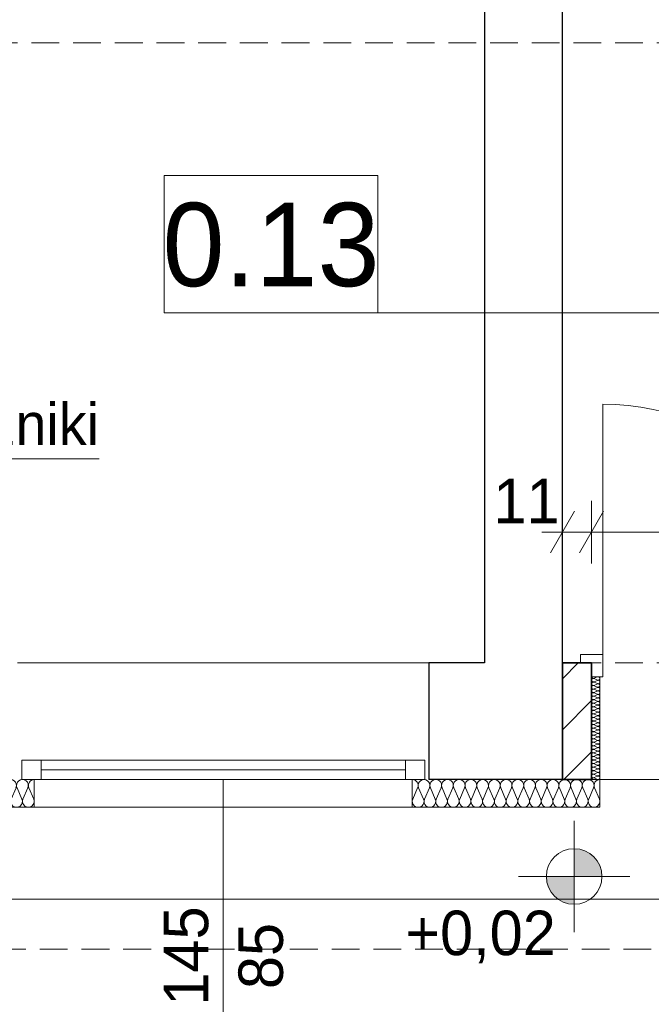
# Model space of a CAD drawing. Extents: x -547885 to -186295, y -25370 to 156194.
# Tile 80 of 256: x -504491 to -502218, y 36619 to 40161. Entities that reach past the tile are written whole.
import ezdxf

# ---------------------------------------------------------------- set-up
doc = ezdxf.new("R2010")
doc.units = 0
doc.header["$MEASUREMENT"] = 0
doc.linetypes.add('Krawędzie ukryte', pattern=[150, 100, -50])
for name, color, linetype, lineweight in [('Arch drzwi_Nr_Pióra__10', 134, 'Continuous', 18), ('Arch zmurowania_Nr_Pióra__21', 7, 'Continuous', 9), ('Arch zmurowania_Nr_Pióra__27', 7, 'Continuous', 35), ('INWENT KONST. DREWNIANA_Nr_Pióra__21', 7, 'Continuous', 9), ('INWENT OPISY_Nr_Pióra__21', 7, 'Continuous', 9), ('INWENT RZĘDNE_Nr_Pióra__21', 7, 'Continuous', 9), ('INWENT TEREN_Nr_Pióra__21', 7, 'Continuous', 9), ('INWENT WYMIARY_Nr_Pióra__21', 7, 'Continuous', 9), ('INWENT. DRZWI_Nr_Pióra__5', 7, 'Continuous', 13), ('INWENT. OKNA_Nr_Pióra__21', 7, 'Continuous', 9), ('INWENT. OKNA_Nr_Pióra__5', 7, 'Continuous', 13), ('INWENT.ŚCIANY_Nr_Pióra__1', 7, 'Continuous', 25), ('INWENT.ŚCIANY_Nr_Pióra__21', 7, 'Continuous', 9), ('Istniejące stropy_Nr_Pióra__5', 7, 'Continuous', 13)]:
    doc.layers.add(name, color=color, linetype=linetype, lineweight=lineweight)
for name, color, linetype in [('Arch ocieplenie', 7, 'Continuous'), ('Arch zmurowania', 7, 'Continuous'), ('INWENT OPISY', 7, 'Continuous'), ('INWENT RZĘDNE', 7, 'Continuous'), ('INWENT WYMIARY', 7, 'Continuous')]:
    doc.layers.add(name, color=color, linetype=linetype)
for name, color, linetype, lineweight, true_color in [('Arch ocieplenie_Nr_Pióra__9', 7, 'Continuous', 9, 0x3dad99), ('Arch wykończenie_Nr_Pióra__3', 7, 'Continuous', 18, 0xff6600), ('instalacja CO_Nr_Pióra__88', 7, 'Continuous', 20, 0xfd4435), ('INSTALACJA IE_Nr_Pióra__88', 7, 'Continuous', 20, 0xfd4435)]:
    doc.layers.add(name, color=color, linetype=linetype, lineweight=lineweight, true_color=true_color)
doc.styles.add('GENERATED_STYLE_1', font='txt')
doc.styles.add('GENERATED_STYLE_2', font='txt')
doc.styles.add('GENERATED_STYLE_4', font='txt')
doc.styles.add('GENERATED_STYLE_6', font='txt')
doc.styles.add('GENERATED_STYLE_7', font='txt')
doc.dimstyles.new('GENERATED_STYLE__5', dxfattribs={"dimtxt": 160.000002, "dimasz": 114, "dimexe": 0.18, "dimexo": 0, "dimgap": 0.09, "dimtad": 1, "dimtih": 1, "dimtoh": 1, "dimdec": 0, "dimlfac": 0.1, "dimzin": 0, "dimdsep": 46, "dimtxsty": 'GENERATED_STYLE_2', "dimblk": 'ARROWHEAD_2', "dimblk1": 'ARROWHEAD_2', "dimblk2": 'ARROWHEAD_2', "dimcen": 0.09, "dimclrd": 7, "dimclre": 7, "dimclrt": 7, "dimazin": 0, "dimtfac": 1, "dimtdec": 4, "dimtmove": 0, "dimatfit": 3, "dimfxl": 0, "dimtolj": 1, "dimtzin": 0, "dimarcsym": 0})

# ---------------------------------------------------------------- blocks, each defined once
blk = doc.blocks.new('Izolacja cieplna 14_79', base_point=(-502403.3, 37427.6))
at = {"layer": 'Arch ocieplenie_Nr_Pióra__9', "linetype": 'Continuous'}
for p, q in [((-503059, 37397.8), (-503076.6, 37357.4)), ((-503037.9, 37357.4), (-503055.5, 37397.8)), ((-503016.8, 37397.8), (-503034.4, 37357.4)), ((-502995.7, 37357.4), (-503013.3, 37397.8)), ((-502974.6, 37397.8), (-502992.2, 37357.4)), ((-502953.5, 37357.4), (-502971.1, 37397.8)), ((-502932.4, 37397.8), (-502950, 37357.4)), ((-502911.3, 37357.4), (-502928.9, 37397.8)), ((-502890.3, 37397.8), (-502907.8, 37357.4)), ((-502869.2, 37357.4), (-502886.7, 37397.8)), ((-502848.1, 37397.8), (-502865.6, 37357.4)), ((-502827, 37357.4), (-502844.5, 37397.8)), ((-502805.9, 37397.8), (-502823.4, 37357.4)), ((-502784.8, 37357.4), (-502802.3, 37397.8)), ((-502763.7, 37397.8), (-502781.2, 37357.4)), ((-502742.6, 37357.4), (-502760.1, 37397.8)), ((-502721.5, 37397.8), (-502739.1, 37357.4)), ((-502700.4, 37357.4), (-502718, 37397.8)), ((-502679.3, 37397.8), (-502696.9, 37357.4)), ((-502658.2, 37357.4), (-502675.8, 37397.8)), ((-502637.1, 37397.8), (-502654.7, 37357.4)), ((-502616, 37357.4), (-502633.6, 37397.8)), ((-502594.9, 37397.8), (-502612.5, 37357.4)), ((-502573.8, 37357.4), (-502591.4, 37397.8)), ((-502552.8, 37397.8), (-502570.3, 37357.4)), ((-502531.7, 37357.4), (-502549.2, 37397.8)), ((-502510.6, 37397.8), (-502528.1, 37357.4)), ((-502489.5, 37357.4), (-502507, 37397.8)), ((-502468.4, 37397.8), (-502485.9, 37357.4)), ((-502447.3, 37357.4), (-502464.8, 37397.8)), ((-502426.2, 37397.8), (-502443.7, 37357.4)), ((-502405.1, 37357.4), (-502422.6, 37397.8))]:
    blk.add_line(p, q, dxfattribs=at)
for centre, start_param, end_param in [((-503078.3, 37406.4), 1.158004, 3.141593), ((-503036.1, 37406.4), 1.158004, 5.125183), ((-502993.9, 37406.4), 1.158004, 5.125183), ((-502951.8, 37406.4), 1.158004, 5.125183), ((-502909.6, 37406.4), 1.158004, 5.125183), ((-502867.4, 37406.4), 1.158004, 5.125183), ((-502825.2, 37406.4), 1.158004, 5.125183), ((-502783, 37406.4), 1.158004, 5.125183), ((-502740.8, 37406.4), 1.158004, 5.125183), ((-502698.6, 37406.4), 1.158004, 5.125183), ((-502656.4, 37406.4), 1.158004, 5.125183), ((-502614.3, 37406.4), 1.158004, 5.125183), ((-502572.1, 37406.4), 1.158004, 5.125183), ((-502529.9, 37406.4), 1.158004, 5.125183), ((-502487.7, 37406.4), 1.158004, 5.125183), ((-502445.5, 37406.4), 1.158004, 5.125183), ((-502403.3, 37406.4), 3.141593, 5.125182), ((-503057.2, 37348.9), 4.299595, 8.266775), ((-503015, 37348.9), 4.299595, 8.266775), ((-502972.9, 37348.9), 4.299595, 8.266775), ((-502930.7, 37348.9), 4.299595, 8.266775), ((-502888.5, 37348.9), 4.299595, 8.266775), ((-502846.3, 37348.9), 4.299595, 8.266775), ((-502804.1, 37348.9), 4.299595, 8.266775), ((-502761.9, 37348.9), 4.299595, 8.266775), ((-502719.7, 37348.9), 4.299595, 8.266775), ((-502677.5, 37348.9), 4.299595, 8.266775), ((-502635.4, 37348.9), 4.299595, 8.266775), ((-502593.2, 37348.9), 4.299595, 8.266775), ((-502551, 37348.9), 4.299595, 8.266775), ((-502508.8, 37348.9), 4.299595, 8.266775), ((-502466.6, 37348.9), 4.299595, 8.266775), ((-502424.4, 37348.9), 4.299595, 8.266775)]:
    blk.add_ellipse(centre, major_axis=(0, -21.3), ratio=0.991816, start_param=start_param, end_param=end_param, dxfattribs=at)
blk = doc.blocks.new('Izolacja cieplna 14_80', base_point=(-502433.3, 37797.6))
at = {"layer": 'Arch ocieplenie_Nr_Pióra__9', "linetype": 'Continuous'}
for p, q in [((-502412.3, 37797.1), (-502424.4, 37791.8)), ((-502424.4, 37790.7), (-502412.3, 37785.4)), ((-502412.3, 37784.3), (-502424.4, 37779)), ((-502424.4, 37778), (-502412.3, 37772.7)), ((-502412.3, 37771.6), (-502424.4, 37766.3)), ((-502424.4, 37765.2), (-502412.3, 37759.9)), ((-502412.3, 37758.8), (-502424.4, 37753.5)), ((-502424.4, 37752.4), (-502412.3, 37747.1)), ((-502412.3, 37746.1), (-502424.4, 37740.8)), ((-502424.4, 37739.7), (-502412.3, 37734.4)), ((-502412.3, 37733.3), (-502424.4, 37728)), ((-502424.4, 37726.9), (-502412.3, 37721.6)), ((-502412.3, 37720.5), (-502424.4, 37715.2)), ((-502424.4, 37714.2), (-502412.3, 37708.9)), ((-502412.3, 37707.8), (-502424.4, 37702.5)), ((-502424.4, 37701.4), (-502412.3, 37696.1)), ((-502412.3, 37695), (-502424.4, 37689.7)), ((-502424.4, 37688.6), (-502412.3, 37683.3)), ((-502412.3, 37682.3), (-502424.4, 37677)), ((-502424.4, 37675.9), (-502412.3, 37670.6)), ((-502412.3, 37669.5), (-502424.4, 37664.2)), ((-502424.4, 37663.1), (-502412.3, 37657.8)), ((-502412.3, 37656.8), (-502424.4, 37651.4)), ((-502424.4, 37650.4), (-502412.3, 37645.1)), ((-502412.3, 37644), (-502424.4, 37638.7)), ((-502424.4, 37637.6), (-502412.3, 37632.3)), ((-502412.3, 37631.2), (-502424.4, 37625.9)), ((-502424.4, 37624.9), (-502412.3, 37619.5)), ((-502412.3, 37618.5), (-502424.4, 37613.2)), ((-502424.4, 37612.1), (-502412.3, 37606.8)), ((-502412.3, 37605.7), (-502424.4, 37600.4)), ((-502424.4, 37599.3), (-502412.3, 37594)), ((-502412.3, 37593), (-502424.4, 37587.7)), ((-502424.4, 37586.6), (-502412.3, 37581.3)), ((-502412.3, 37580.2), (-502424.4, 37574.9)), ((-502424.4, 37573.8), (-502412.3, 37568.5)), ((-502412.3, 37567.4), (-502424.4, 37562.1)), ((-502424.4, 37561.1), (-502412.3, 37555.8)), ((-502412.3, 37554.7), (-502424.4, 37549.4)), ((-502424.4, 37548.3), (-502412.3, 37543)), ((-502412.3, 37541.9), (-502424.4, 37536.6)), ((-502424.4, 37535.5), (-502412.3, 37530.2)), ((-502412.3, 37529.2), (-502424.4, 37523.9)), ((-502424.4, 37522.8), (-502412.3, 37517.5)), ((-502412.3, 37516.4), (-502424.4, 37511.1)), ((-502424.4, 37510), (-502412.3, 37504.7)), ((-502412.3, 37503.6), (-502424.4, 37498.3)), ((-502424.4, 37497.3), (-502412.3, 37492)), ((-502412.3, 37490.9), (-502424.4, 37485.6)), ((-502424.4, 37484.5), (-502412.3, 37479.2)), ((-502412.3, 37478.1), (-502424.4, 37472.8)), ((-502424.4, 37471.8), (-502412.3, 37466.4)), ((-502412.3, 37465.4), (-502424.4, 37460.1)), ((-502424.4, 37459), (-502412.3, 37453.7)), ((-502412.3, 37452.6), (-502424.4, 37447.3)), ((-502424.4, 37446.2), (-502412.3, 37440.9)), ((-502412.3, 37439.9), (-502424.4, 37434.5)), ((-502424.4, 37433.5), (-502412.3, 37428.2))]:
    blk.add_line(p, q, dxfattribs=at)
for centre, start_param, end_param in [((-502426.9, 37797.6), 3.141593, 5.125182), ((-502409.7, 37791.3), 4.299595, 8.266775), ((-502426.9, 37784.9), 1.158004, 5.125183), ((-502426.9, 37772.1), 1.158004, 5.125183), ((-502426.9, 37759.4), 1.158004, 5.125183), ((-502409.7, 37778.5), 4.299595, 8.266775), ((-502409.7, 37765.7), 4.299595, 8.266775), ((-502426.9, 37746.6), 1.158004, 5.125183), ((-502426.9, 37733.8), 1.158004, 5.125183), ((-502426.9, 37721.1), 1.158004, 5.125183), ((-502409.7, 37753), 4.299595, 8.266775), ((-502409.7, 37740.2), 4.299595, 8.266775), ((-502409.7, 37727.5), 4.299595, 8.266775), ((-502426.9, 37708.3), 1.158004, 5.125183), ((-502426.9, 37695.6), 1.158004, 5.125183), ((-502409.7, 37714.7), 4.299595, 8.266775), ((-502409.7, 37701.9), 4.299595, 8.266775), ((-502409.7, 37689.2), 4.299595, 8.266775), ((-502426.9, 37682.8), 1.158004, 5.125183), ((-502426.9, 37670), 1.158004, 5.125183), ((-502426.9, 37657.3), 1.158004, 5.125183), ((-502409.7, 37676.4), 4.299595, 8.266775), ((-502409.7, 37663.7), 4.299595, 8.266775), ((-502409.7, 37650.9), 4.299595, 8.266775), ((-502426.9, 37644.5), 1.158004, 5.125183), ((-502426.9, 37631.8), 1.158004, 5.125183), ((-502426.9, 37619), 1.158004, 5.125183), ((-502409.7, 37638.1), 4.299595, 8.266775), ((-502409.7, 37625.4), 4.299595, 8.266775), ((-502426.9, 37606.3), 1.158004, 5.125183), ((-502426.9, 37593.5), 1.158004, 5.125183), ((-502426.9, 37580.7), 1.158004, 5.125183), ((-502409.7, 37612.6), 4.299595, 8.266775), ((-502409.7, 37599.9), 4.299595, 8.266775), ((-502409.7, 37587.1), 4.299595, 8.266775), ((-502426.9, 37568), 1.158004, 5.125183), ((-502426.9, 37555.2), 1.158004, 5.125183), ((-502426.9, 37542.5), 1.158004, 5.125183), ((-502409.7, 37574.4), 4.299595, 8.266775), ((-502409.7, 37561.6), 4.299595, 8.266775), ((-502409.7, 37548.8), 4.299595, 8.266775), ((-502426.9, 37529.7), 1.158004, 5.125183), ((-502426.9, 37516.9), 1.158004, 5.125183), ((-502409.7, 37536.1), 4.299595, 8.266775), ((-502409.7, 37523.3), 4.299595, 8.266775), ((-502409.7, 37510.6), 4.299595, 8.266775), ((-502426.9, 37504.2), 1.158004, 5.125183), ((-502426.9, 37491.4), 1.158004, 5.125183), ((-502426.9, 37478.7), 1.158004, 5.125183), ((-502409.7, 37497.8), 4.299595, 8.266775), ((-502409.7, 37485), 4.299595, 8.266775), ((-502409.7, 37472.3), 4.299595, 8.266775), ((-502426.9, 37465.9), 1.158004, 5.125183), ((-502426.9, 37453.1), 1.158004, 5.125183), ((-502426.9, 37440.4), 1.158004, 5.125183), ((-502409.7, 37459.5), 4.299595, 8.266775), ((-502409.7, 37446.8), 4.299595, 8.266775), ((-502426.9, 37427.6), 1.158004, 3.141593), ((-502409.7, 37434), 4.299595, 8.266775)]:
    blk.add_ellipse(centre, major_axis=(6.38, 0), ratio=0.999862, start_param=start_param, end_param=end_param, dxfattribs=at)
blk = doc.blocks.new('Izolacja cieplna 14_81', base_point=(-504438.3, 37427.6))
at = {"layer": 'Arch ocieplenie_Nr_Pióra__9', "linetype": 'Continuous'}
for p, q in [((-506978.8, 37397.8), (-506996.5, 37357.4)), ((-506957.5, 37357.4), (-506975.2, 37397.8)), ((-506936.1, 37397.8), (-506953.9, 37357.4)), ((-506914.8, 37357.4), (-506932.5, 37397.8)), ((-506893.4, 37397.8), (-506911.2, 37357.4)), ((-506872.1, 37357.4), (-506889.9, 37397.8)), ((-506850.8, 37397.8), (-506868.5, 37357.4)), ((-506829.5, 37357.4), (-506847.2, 37397.8)), ((-506808.1, 37397.8), (-506825.9, 37357.4)), ((-506786.8, 37357.4), (-506804.5, 37397.8)), ((-506765.4, 37397.8), (-506783.2, 37357.4)), ((-506744.1, 37357.4), (-506761.9, 37397.8)), ((-506722.8, 37397.8), (-506740.5, 37357.4)), ((-506701.5, 37357.4), (-506719.2, 37397.8)), ((-506680.1, 37397.8), (-506697.9, 37357.4)), ((-506658.8, 37357.4), (-506676.5, 37397.8)), ((-506637.4, 37397.8), (-506655.2, 37357.4)), ((-506616.1, 37357.4), (-506633.9, 37397.8)), ((-506594.8, 37397.8), (-506612.5, 37357.4)), ((-506573.5, 37357.4), (-506591.2, 37397.8)), ((-506552.1, 37397.8), (-506569.9, 37357.4)), ((-506530.8, 37357.4), (-506548.5, 37397.8)), ((-506509.4, 37397.8), (-506527.2, 37357.4)), ((-506488.1, 37357.4), (-506505.9, 37397.8)), ((-506466.8, 37397.8), (-506484.5, 37357.4)), ((-506445.5, 37357.4), (-506463.2, 37397.8)), ((-506424.1, 37397.8), (-506441.9, 37357.4)), ((-506402.8, 37357.4), (-506420.5, 37397.8)), ((-506381.4, 37397.8), (-506399.2, 37357.4)), ((-506360.1, 37357.4), (-506377.9, 37397.8)), ((-506338.8, 37397.8), (-506356.5, 37357.4)), ((-506317.5, 37357.4), (-506335.2, 37397.8)), ((-506296.1, 37397.8), (-506313.9, 37357.4)), ((-506274.8, 37357.4), (-506292.5, 37397.8)), ((-506253.4, 37397.8), (-506271.2, 37357.4)), ((-506232.1, 37357.4), (-506249.9, 37397.8)), ((-506210.8, 37397.8), (-506228.5, 37357.4)), ((-506189.5, 37357.4), (-506207.2, 37397.8)), ((-506168.1, 37397.8), (-506185.9, 37357.4)), ((-506146.8, 37357.4), (-506164.5, 37397.8)), ((-506125.4, 37397.8), (-506143.2, 37357.4)), ((-506104.1, 37357.4), (-506121.9, 37397.8)), ((-506082.8, 37397.8), (-506100.5, 37357.4)), ((-506061.5, 37357.4), (-506079.2, 37397.8)), ((-506040.1, 37397.8), (-506057.9, 37357.4)), ((-506018.8, 37357.4), (-506036.5, 37397.8)), ((-505997.4, 37397.8), (-506015.2, 37357.4)), ((-505976.1, 37357.4), (-505993.9, 37397.8)), ((-505954.8, 37397.8), (-505972.5, 37357.4)), ((-505933.5, 37357.4), (-505951.2, 37397.8)), ((-505912.1, 37397.8), (-505929.9, 37357.4)), ((-505890.8, 37357.4), (-505908.5, 37397.8)), ((-505869.4, 37397.8), (-505887.2, 37357.4)), ((-505848.1, 37357.4), (-505865.9, 37397.8)), ((-505826.8, 37397.8), (-505844.5, 37357.4)), ((-505805.5, 37357.4), (-505823.2, 37397.8)), ((-505784.1, 37397.8), (-505801.9, 37357.4)), ((-505762.8, 37357.4), (-505780.5, 37397.8)), ((-505741.4, 37397.8), (-505759.2, 37357.4)), ((-505720.1, 37357.4), (-505737.9, 37397.8)), ((-505698.8, 37397.8), (-505716.5, 37357.4)), ((-505677.5, 37357.4), (-505695.2, 37397.8)), ((-505656.1, 37397.8), (-505673.9, 37357.4)), ((-505634.8, 37357.4), (-505652.5, 37397.8)), ((-505613.4, 37397.8), (-505631.2, 37357.4)), ((-505592.1, 37357.4), (-505609.9, 37397.8)), ((-505570.8, 37397.8), (-505588.5, 37357.4)), ((-505549.5, 37357.4), (-505567.2, 37397.8)), ((-505528.1, 37397.8), (-505545.9, 37357.4)), ((-505506.8, 37357.4), (-505524.5, 37397.8)), ((-505485.4, 37397.8), (-505503.2, 37357.4)), ((-505464.1, 37357.4), (-505481.9, 37397.8)), ((-505442.8, 37397.8), (-505460.5, 37357.4)), ((-505421.5, 37357.4), (-505439.2, 37397.8)), ((-505400.1, 37397.8), (-505417.9, 37357.4)), ((-505378.8, 37357.4), (-505396.5, 37397.8)), ((-505357.4, 37397.8), (-505375.2, 37357.4)), ((-505336.1, 37357.4), (-505353.9, 37397.8)), ((-505314.8, 37397.8), (-505332.5, 37357.4)), ((-505293.5, 37357.4), (-505311.2, 37397.8)), ((-505272.1, 37397.8), (-505289.9, 37357.4)), ((-505250.8, 37357.4), (-505268.5, 37397.8)), ((-505229.4, 37397.8), (-505247.2, 37357.4)), ((-505208.1, 37357.4), (-505225.9, 37397.8)), ((-505186.8, 37397.8), (-505204.5, 37357.4)), ((-505165.5, 37357.4), (-505183.2, 37397.8)), ((-505144.1, 37397.8), (-505161.9, 37357.4)), ((-505122.8, 37357.4), (-505140.5, 37397.8)), ((-505101.4, 37397.8), (-505119.2, 37357.4)), ((-505080.1, 37357.4), (-505097.9, 37397.8)), ((-505058.8, 37397.8), (-505076.5, 37357.4)), ((-505037.5, 37357.4), (-505055.2, 37397.8)), ((-505016.1, 37397.8), (-505033.9, 37357.4)), ((-504994.8, 37357.4), (-505012.5, 37397.8)), ((-504973.4, 37397.8), (-504991.2, 37357.4)), ((-504952.1, 37357.4), (-504969.9, 37397.8)), ((-504930.8, 37397.8), (-504948.5, 37357.4)), ((-504909.5, 37357.4), (-504927.2, 37397.8)), ((-504888.1, 37397.8), (-504905.9, 37357.4)), ((-504866.8, 37357.4), (-504884.5, 37397.8)), ((-504845.4, 37397.8), (-504863.2, 37357.4)), ((-504824.1, 37357.4), (-504841.9, 37397.8)), ((-504802.8, 37397.8), (-504820.5, 37357.4)), ((-504781.5, 37357.4), (-504799.2, 37397.8)), ((-504760.1, 37397.8), (-504777.9, 37357.4)), ((-504738.8, 37357.4), (-504756.5, 37397.8)), ((-504717.4, 37397.8), (-504735.2, 37357.4)), ((-504696.1, 37357.4), (-504713.9, 37397.8)), ((-504674.8, 37397.8), (-504692.5, 37357.4)), ((-504653.5, 37357.4), (-504671.2, 37397.8)), ((-504632.1, 37397.8), (-504649.9, 37357.4)), ((-504610.8, 37357.4), (-504628.5, 37397.8)), ((-504589.4, 37397.8), (-504607.2, 37357.4)), ((-504568.1, 37357.4), (-504585.9, 37397.8)), ((-504546.8, 37397.8), (-504564.5, 37357.4)), ((-504525.5, 37357.4), (-504543.2, 37397.8)), ((-504504.1, 37397.8), (-504521.9, 37357.4)), ((-504482.8, 37357.4), (-504500.5, 37397.8)), ((-504461.4, 37397.8), (-504479.2, 37357.4)), ((-504440.1, 37357.4), (-504457.9, 37397.8))]:
    blk.add_line(p, q, dxfattribs=at)
for centre, start_param, end_param in [((-506998.3, 37406.4), 2.7288, 4.712389), ((-506955.7, 37406.4), 2.7288, 6.695979), ((-506913, 37406.4), 2.7288, 6.695979), ((-506870.3, 37406.4), 2.7288, 6.695979), ((-506827.7, 37406.4), 2.7288, 6.695979), ((-506785, 37406.4), 2.7288, 6.695979), ((-506742.3, 37406.4), 2.7288, 6.695979), ((-506699.7, 37406.4), 2.7288, 6.695979), ((-506657, 37406.4), 2.7288, 6.695979), ((-506614.3, 37406.4), 2.7288, 6.695979), ((-506571.7, 37406.4), 2.7288, 6.695979), ((-506529, 37406.4), 2.7288, 6.695979), ((-506486.3, 37406.4), 2.7288, 6.695979), ((-506443.7, 37406.4), 2.7288, 6.695979), ((-506401, 37406.4), 2.7288, 6.695979), ((-506358.3, 37406.4), 2.7288, 6.695979), ((-506315.7, 37406.4), 2.7288, 6.695979), ((-506273, 37406.4), 2.7288, 6.695979), ((-506230.3, 37406.4), 2.7288, 6.695979), ((-506187.7, 37406.4), 2.7288, 6.695979), ((-506145, 37406.4), 2.7288, 6.695979), ((-506102.3, 37406.4), 2.7288, 6.695979), ((-506059.7, 37406.4), 2.7288, 6.695979), ((-506017, 37406.4), 2.7288, 6.695979), ((-505974.3, 37406.4), 2.7288, 6.695979), ((-505931.7, 37406.4), 2.7288, 6.695979), ((-505889, 37406.4), 2.7288, 6.695979), ((-505846.3, 37406.4), 2.7288, 6.695979), ((-505803.7, 37406.4), 2.7288, 6.695979), ((-505761, 37406.4), 2.7288, 6.695979), ((-505718.3, 37406.4), 2.7288, 6.695979), ((-505675.7, 37406.4), 2.7288, 6.695979), ((-505633, 37406.4), 2.7288, 6.695979), ((-505590.3, 37406.4), 2.7288, 6.695979), ((-505547.7, 37406.4), 2.7288, 6.695979), ((-505505, 37406.4), 2.7288, 6.695979), ((-505462.3, 37406.4), 2.7288, 6.695979), ((-505419.7, 37406.4), 2.7288, 6.695979), ((-505377, 37406.4), 2.7288, 6.695979), ((-505334.3, 37406.4), 2.7288, 6.695979), ((-505291.7, 37406.4), 2.7288, 6.695979), ((-505249, 37406.4), 2.7288, 6.695979), ((-505206.3, 37406.4), 2.7288, 6.695979), ((-505163.7, 37406.4), 2.7288, 6.695979), ((-505121, 37406.4), 2.7288, 6.695979), ((-505078.3, 37406.4), 2.7288, 6.695979), ((-505035.7, 37406.4), 2.7288, 6.695979), ((-504993, 37406.4), 2.7288, 6.695979), ((-504950.3, 37406.4), 2.7288, 6.695979), ((-504907.7, 37406.4), 2.7288, 6.695979), ((-504865, 37406.4), 2.7288, 6.695979), ((-504822.3, 37406.4), 2.7288, 6.695979), ((-504779.7, 37406.4), 2.7288, 6.695979), ((-504737, 37406.4), 2.7288, 6.695979), ((-504694.3, 37406.4), 2.7288, 6.695979), ((-504651.7, 37406.4), 2.7288, 6.695979), ((-504609, 37406.4), 2.7288, 6.695979), ((-504566.3, 37406.4), 2.7288, 6.695979), ((-504523.7, 37406.4), 2.7288, 6.695979), ((-504481, 37406.4), 2.7288, 6.695979), ((-504438.3, 37406.4), 4.712389, 6.695979), ((-506977, 37348.9), 5.870392, 9.837571), ((-506934.3, 37348.9), 5.870392, 9.837571), ((-506891.7, 37348.9), 5.870392, 9.837571), ((-506849, 37348.9), 5.870392, 9.837571), ((-506806.3, 37348.9), 5.870392, 9.837571), ((-506763.7, 37348.9), 5.870392, 9.837571), ((-506721, 37348.9), 5.870392, 9.837571), ((-506678.3, 37348.9), 5.870392, 9.837571), ((-506635.7, 37348.9), 5.870392, 9.837571), ((-506593, 37348.9), 5.870392, 9.837571), ((-506550.3, 37348.9), 5.870392, 9.837571), ((-506507.7, 37348.9), 5.870392, 9.837571), ((-506465, 37348.9), 5.870392, 9.837571), ((-506422.3, 37348.9), 5.870392, 9.837571), ((-506379.7, 37348.9), 5.870392, 9.837571), ((-506337, 37348.9), 5.870392, 9.837571), ((-506294.3, 37348.9), 5.870392, 9.837571), ((-506251.7, 37348.9), 5.870392, 9.837571), ((-506209, 37348.9), 5.870392, 9.837571), ((-506166.3, 37348.9), 5.870392, 9.837571), ((-506123.7, 37348.9), 5.870392, 9.837571), ((-506081, 37348.9), 5.870392, 9.837571), ((-506038.3, 37348.9), 5.870392, 9.837571), ((-505995.7, 37348.9), 5.870392, 9.837571), ((-505953, 37348.9), 5.870392, 9.837571), ((-505910.3, 37348.9), 5.870392, 9.837571), ((-505867.7, 37348.9), 5.870392, 9.837571), ((-505825, 37348.9), 5.870392, 9.837571), ((-505782.3, 37348.9), 5.870392, 9.837571), ((-505739.7, 37348.9), 5.870392, 9.837571), ((-505697, 37348.9), 5.870392, 9.837571), ((-505654.3, 37348.9), 5.870392, 9.837571), ((-505611.7, 37348.9), 5.870392, 9.837571), ((-505569, 37348.9), 5.870392, 9.837571), ((-505526.3, 37348.9), 5.870392, 9.837571), ((-505483.7, 37348.9), 5.870392, 9.837571), ((-505441, 37348.9), 5.870392, 9.837571), ((-505398.3, 37348.9), 5.870392, 9.837571), ((-505355.7, 37348.9), 5.870392, 9.837571), ((-505313, 37348.9), 5.870392, 9.837571), ((-505270.3, 37348.9), 5.870392, 9.837571), ((-505227.7, 37348.9), 5.870392, 9.837571), ((-505185, 37348.9), 5.870392, 9.837571), ((-505142.3, 37348.9), 5.870392, 9.837571), ((-505099.7, 37348.9), 5.870392, 9.837571), ((-505057, 37348.9), 5.870392, 9.837571), ((-505014.3, 37348.9), 5.870392, 9.837571), ((-504971.7, 37348.9), 5.870392, 9.837571), ((-504929, 37348.9), 5.870392, 9.837571), ((-504886.3, 37348.9), 5.870392, 9.837571), ((-504843.7, 37348.9), 5.870392, 9.837571), ((-504801, 37348.9), 5.870392, 9.837571), ((-504758.3, 37348.9), 5.870392, 9.837571), ((-504715.7, 37348.9), 5.870392, 9.837571), ((-504673, 37348.9), 5.870392, 9.837571), ((-504630.3, 37348.9), 5.870392, 9.837571), ((-504587.7, 37348.9), 5.870392, 9.837571), ((-504545, 37348.9), 5.870392, 9.837571), ((-504502.3, 37348.9), 5.870392, 9.837571), ((-504459.7, 37348.9), 5.870392, 9.837571)]:
    blk.add_ellipse(centre, major_axis=(-21.3, 0), ratio=0.996929, start_param=start_param, end_param=end_param, dxfattribs=at)
blk = doc.blocks.new('Ściana_22', base_point=(-502538.3, 37847.6))
at = {"layer": 'Arch zmurowania_Nr_Pióra__21', "linetype": 'Continuous'}
h = blk.add_hatch(dxfattribs=at)
h.set_pattern_fill('Common_Brick', color=256, style=0, pattern_type=2)
h.set_pattern_definition([(45, (0, 0), (-91.923878, 91.923878), [])])
h.paths.add_polyline_path([(-502538.3, 37427.6), (-502433.3, 37427.6), (-502433.3, 37847.6), (-502538.3, 37847.6)], flags=0)
at = {"layer": 'Arch zmurowania_Nr_Pióra__27', "linetype": 'Continuous'}
for p, q in [((-502433.3, 37847.6), (-502538.3, 37847.6)), ((-502538.3, 37847.6), (-502538.3, 37427.6)), ((-502433.3, 37427.6), (-502433.3, 37847.6)), ((-502538.3, 37427.6), (-502433.3, 37427.6))]:
    blk.add_line(p, q, dxfattribs=at)
blk = doc.blocks.new('Linia_7', base_point=(-503970.5, 39106.3))
at = {"layer": 'INWENT OPISY_Nr_Pióra__21', "linetype": 'Continuous'}
blk.add_hatch(color=256, dxfattribs=at).paths.add_polyline_path([(-502066.1, 39106.3), (-502069.9, 39125.4), (-502080.7, 39141.6), (-502096.9, 39152.5), (-502116.1, 39156.3), (-502135.2, 39152.5), (-502151.4, 39141.6), (-502162.3, 39125.4), (-502166.1, 39106.3), (-502162.3, 39087.1), (-502151.4, 39070.9), (-502135.2, 39060.1), (-502116.1, 39056.3), (-502096.9, 39060.1), (-502080.7, 39070.9), (-502069.9, 39087.1)], flags=0)
blk.add_line((-503970.5, 39106.3), (-502166.1, 39106.3), dxfattribs=at)
blk.add_circle((-502116.1, 39106.3), 50, dxfattribs=at)
blk = doc.blocks.new('*D633')
at = {"layer": 'INWENT WYMIARY_Nr_Pióra__21', "linetype": 'Continuous'}
for p, q in [((-502538.3, 38205.1), (-502538.3, 38430.1)), ((-502433.3, 38205.1), (-502433.3, 38430.1)), ((-502495, 38392.6), (-502581.6, 38242.6)), ((-502390, 38392.6), (-502476.6, 38242.6)), ((-502611.7, 38317.6), (-502538.3, 38317.6)), ((-502538.3, 38317.6), (-502433.3, 38317.6))]:
    blk.add_line(p, q, dxfattribs=at)
at = {"layer": 'INWENT WYMIARY_Nr_Pióra__21', "char_height": 160, "attachment_point": 7, "style": 'GENERATED_STYLE_2'}
for s, insert in [('{11}', (-502786.5, 38349.6)), ('{98}', (-502148.1, 38349.6)), ('{11}', (-501701.5, 38349.6))]:
    blk.add_mtext(s, dxfattribs=dict(at, insert=insert))
blk = doc.blocks.new('ARROWHEAD_2')
at = {"color": 0, "linetype": 'Continuous', "lineweight": 0}
for p, q in [((-0.378, -0.655), (0.378, 0.655)), ((0, 0), (-1, 0))]:
    blk.add_line(p, q, dxfattribs=at)
blk = doc.blocks.new('*D634')
at = {"layer": 'INWENT WYMIARY_Nr_Pióra__21', "linetype": 'Continuous'}
for p, q in [((-502433.3, 38205.1), (-502433.3, 38430.1)), ((-501453.3, 38205.1), (-501453.3, 38430.1)), ((-502390, 38392.6), (-502476.6, 38242.6)), ((-501410, 38392.6), (-501496.6, 38242.6)), ((-502433.3, 38317.6), (-501453.3, 38317.6))]:
    blk.add_line(p, q, dxfattribs=at)
at = {"layer": 'INWENT WYMIARY_Nr_Pióra__21', "char_height": 160, "attachment_point": 7, "style": 'GENERATED_STYLE_2'}
for s, insert in [('{11}', (-502786.5, 38349.6)), ('{98}', (-502148.1, 38349.6)), ('{11}', (-501701.5, 38349.6))]:
    blk.add_mtext(s, dxfattribs=dict(at, insert=insert))
blk = doc.blocks.new('*D635')
at = {"layer": 'INWENT WYMIARY_Nr_Pióra__21', "linetype": 'Continuous'}
for p, q in [((-501453.3, 38205.1), (-501453.3, 38430.1)), ((-501348.3, 38205.1), (-501348.3, 38430.1)), ((-501410, 38392.6), (-501496.6, 38242.6)), ((-501391.6, 38242.6), (-501305, 38392.6)), ((-501453.3, 38317.6), (-501348.3, 38317.6)), ((-501348.3, 38317.6), (-501275, 38317.6))]:
    blk.add_line(p, q, dxfattribs=at)
at = {"layer": 'INWENT WYMIARY_Nr_Pióra__21', "char_height": 160, "attachment_point": 7, "style": 'GENERATED_STYLE_2'}
for s, insert in [('{11}', (-502786.5, 38349.6)), ('{98}', (-502148.1, 38349.6)), ('{11}', (-501701.5, 38349.6))]:
    blk.add_mtext(s, dxfattribs=dict(at, insert=insert))
blk = doc.blocks.new('*D652')
at = {"layer": 'INWENT WYMIARY_Nr_Pióra__21', "linetype": 'Continuous'}
for p, q in [((-509898.3, 46932.8), (-509898.3, 47157.8)), ((-471873.3, 46932.8), (-471873.3, 47157.8)), ((-509855, 47120.3), (-509941.6, 46970.3)), ((-471916.6, 46970.3), (-471830, 47120.3)), ((-509971.7, 47045.3), (-509898.3, 47045.3)), ((-509898.3, 47045.3), (-471873.3, 47045.3)), ((-471873.3, 47045.3), (-471800, 47045.3))]:
    blk.add_line(p, q, dxfattribs=at)
at = {"layer": 'INWENT WYMIARY_Nr_Pióra__21', "insert": (-491116.2, 47077.3), "char_height": 160, "attachment_point": 7, "style": 'GENERATED_STYLE_2'}
blk.add_mtext('{3\xa0803}', dxfattribs=at)
blk = doc.blocks.new('Koty wysokościowe_28', base_point=(-502496, 37078.8))
at = {"layer": 'INWENT RZĘDNE_Nr_Pióra__21', "linetype": 'Continuous'}
for points in [[(-502496, 37078.8), (-502396, 37078.8), (-502403.6, 37117), (-502425.3, 37149.5), (-502457.7, 37171.2), (-502496, 37178.8)], [(-502496, 37078.8), (-502596, 37078.8), (-502588.4, 37040.5), (-502566.7, 37008.1), (-502534.3, 36986.4), (-502496, 36978.8)]]:
    blk.add_hatch(color=256, dxfattribs=at).paths.add_polyline_path(points, flags=0)
for p, q in [((-502496, 36878.8), (-502496, 37278.8)), ((-502696, 37078.8), (-502296, 37078.8))]:
    blk.add_line(p, q, dxfattribs=at)
blk.add_circle((-502496, 37078.8), 100, dxfattribs=at)
at = {"layer": 'INWENT RZĘDNE_Nr_Pióra__21', "insert": (-503103.3, 36766), "char_height": 160, "attachment_point": 7, "style": 'GENERATED_STYLE_4'}
blk.add_mtext('{+0,02}', dxfattribs=at)

msp = doc.modelspace()

# ---------------------------------------------------------------- linework, layer by layer
at = {"layer": 'Arch drzwi_Nr_Pióra__10', "linetype": 'Continuous'}
for p, q in [((-502393.3, 37877.6), (-502393.3, 38777.6)), ((-502473.3, 37877.6), (-502473.3, 37847.6)), ((-502473.3, 37877.6), (-502393.3, 37877.6)), ((-502393.3, 37877.6), (-502393.3, 37797.6)), ((-502393.3, 37797.6), (-502433.9, 37797.6))]:
    msp.add_line(p, q, dxfattribs=at)
msp.add_arc((-502393.3, 37877.6), 900, 0, 90, dxfattribs=at)
at = {"layer": 'Arch wykończenie_Nr_Pióra__3', "linetype": 'Continuous'}
for p, q in [((-502403.3, 37327.6), (-502403.3, 37797.6)), ((-504438.3, 37427.6), (-504438.3, 37327.6)), ((-503078.3, 37427.6), (-503078.3, 37327.6)), ((-506998.3, 37327.6), (-504438.3, 37327.6)), ((-503078.3, 37327.6), (-502403.3, 37327.6))]:
    msp.add_line(p, q, dxfattribs=at)
at = {"layer": 'instalacja CO_Nr_Pióra__88', "linetype": 'Continuous'}
msp.add_line((-504205.2, 38581.1), (-505814.8, 38581.1), dxfattribs=at)
at = {"layer": 'INWENT KONST. DREWNIANA_Nr_Pióra__21', "linetype": 'Krawędzie ukryte'}
msp.add_line((-513118.3, 36817.6), (-498038.3, 36817.6), dxfattribs=at)
at = {"layer": 'INWENT TEREN_Nr_Pióra__21', "linetype": 'Continuous'}
msp.add_line((-498038.3, 36997.6), (-514958.3, 36997.6), dxfattribs=at)
at = {"layer": 'INWENT. DRZWI_Nr_Pióra__5', "linetype": 'Continuous'}
msp.add_line((-502538.3, 37427.6), (-501348.3, 37427.6), dxfattribs=at)
at = {"layer": 'INWENT. OKNA_Nr_Pióra__5', "linetype": 'Continuous'}
for p, q in [((-503033.3, 37497.6), (-504483.3, 37497.6)), ((-504483.3, 37427.6), (-504483.3, 37497.6)), ((-504413.3, 37427.6), (-504413.3, 37497.6)), ((-503103.3, 37427.6), (-503103.3, 37497.6)), ((-503033.3, 37497.6), (-503033.3, 37427.6)), ((-504413.3, 37462.6), (-503103.3, 37462.6)), ((-503033.3, 37427.6), (-504483.3, 37427.6)), ((-503758.3, 37427.6), (-503758.3, 36517.6))]:
    msp.add_line(p, q, dxfattribs=at)
at = {"layer": 'INWENT.ŚCIANY_Nr_Pióra__1', "linetype": 'Continuous'}
for p, q in [((-502818.3, 40887.6), (-502818.3, 37847.6)), ((-502538.3, 37847.6), (-502538.3, 40287.6)), ((-502818.3, 37847.6), (-503018.3, 37847.6)), ((-503018.3, 37847.6), (-503018.3, 37427.6)), ((-502538.3, 37847.6), (-502538.3, 37427.6)), ((-502538.3, 37427.6), (-503018.3, 37427.6))]:
    msp.add_line(p, q, dxfattribs=at)
at = {"layer": 'INWENT.ŚCIANY_Nr_Pióra__21', "linetype": 'Continuous'}
for p, q in [((-504498.3, 37847.6), (-503018.3, 37847.6)), ((-504438.3, 37327.6), (-503078.3, 37327.6))]:
    msp.add_line(p, q, dxfattribs=at)
at = {"layer": 'Istniejące stropy_Nr_Pióra__5', "linetype": 'Krawędzie ukryte'}
for p, q in [((-501348.3, 40077.6), (-506478.3, 40077.6)), ((-501348.3, 37847.6), (-502538.3, 37847.6)), ((-501348.3, 37427.6), (-502538.3, 37427.6))]:
    msp.add_line(p, q, dxfattribs=at)

# ---------------------------------------------------------------- block references
at = {"layer": 'Arch ocieplenie', "color": 104, "linetype": 'Continuous', "lineweight": 13, "true_color": 0x029e21}
for name, p in [('Izolacja cieplna 14_80', (-502433.3, 37797.6)), ('Izolacja cieplna 14_81', (-504438.3, 37427.6)), ('Izolacja cieplna 14_79', (-502403.3, 37427.6))]:
    msp.add_blockref(name, p, dxfattribs=at)
at = {"layer": 'Arch zmurowania'}
msp.add_blockref('Ściana_22', (-502538.3, 37847.6), dxfattribs=at)
at = {"layer": 'INWENT OPISY', "linetype": 'Continuous'}
msp.add_blockref('Linia_7', (-503970.5, 39106.3), dxfattribs=at)
at = {"layer": 'INWENT RZĘDNE'}
msp.add_blockref('Koty wysokościowe_28', (-502496, 37078.8), dxfattribs=at)

# ---------------------------------------------------------------- texts
at = {"layer": 'INSTALACJA IE_Nr_Pióra__88', "linetype": 'Continuous', "insert": (-504205.2, 38781.2), "char_height": 150, "attachment_point": 3, "style": 'GENERATED_STYLE_6'}
msp.add_mtext('{bezpieczniki}', dxfattribs=at)
at = {"layer": 'INWENT. OKNA_Nr_Pióra__21', "linetype": 'Continuous', "insert": (-503972.5, 36792.6), "char_height": 160, "width": 709.227, "attachment_point": 2, "rotation": 90, "line_spacing_factor": 1.008016, "style": 'GENERATED_STYLE_7'}
msp.add_mtext('{145\\P85}', dxfattribs=at)

# ---------------------------------------------------------------- dimensions: what is measured, and where the dimension line sits
at = {"layer": 'INWENT WYMIARY', "linetype": 'Continuous'}
for base, p1, p2, picture, middle in [((-509898.3276, 47045.2825), (-509898.3276, 34625.6987), (-471873.3243, 33972.4433), '*D652', (-490842.6723, 47157.2825)), ((-502538.3251087, 38317.6317102), (-502538.3251087, 37847.6315772), (-502433.3251087, 37847.6315772), '*D633', (-502673.1047141, 38429.6317119)), ((-502538.3, 38317.6), (-502433.3, 37847.6), (-501453.3, 37847.6), '*D634', (-502026.7, 38429.6)), ((-502538.3251087, 38317.6317102), (-501453.3251087, 37847.6315772), (-501348.3251087, 37847.6315772), '*D635', (-501588.1047141, 38429.6317119))]:
    dim = msp.add_linear_dim(base=base, p1=p1, p2=p2, dimstyle='GENERATED_STYLE__5', dxfattribs=at)
    dim.commit()
    dim.dimension.update_dxf_attribs({"geometry": picture, "text_midpoint": middle})

# ---------------------------------------------------------------- next in the draw order: wipeouts: each hides what was drawn before it
at = {"linetype": 'Continuous', "ltscale": 2020487.329049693}
msp.add_wipeout([(-503970.5, 39600.4), (-503202.5, 39600.4), (-503202.5, 39106.3), (-503970.5, 39106.3)], dxfattribs=at).dxf.layer = 'INWENT OPISY_Nr_Pióra__21'

# ---------------------------------------------------------------- next in the draw order: linework, layer by layer
at = {"layer": 'INWENT OPISY_Nr_Pióra__21', "linetype": 'Continuous', "flags": 128}
msp.add_lwpolyline([(-503970.5, 39600.4), (-503202.5, 39600.4), (-503202.5, 39106.3), (-503970.5, 39106.3)], close=True, dxfattribs=at)

# ---------------------------------------------------------------- next in the draw order: texts
at = {"layer": 'INWENT OPISY_Nr_Pióra__21', "linetype": 'Continuous', "insert": (-503586.5, 39198.2), "char_height": 300, "attachment_point": 8, "style": 'GENERATED_STYLE_1'}
msp.add_mtext('{0.13 }', dxfattribs=at)

doc.saveas('drawing.dxf')
